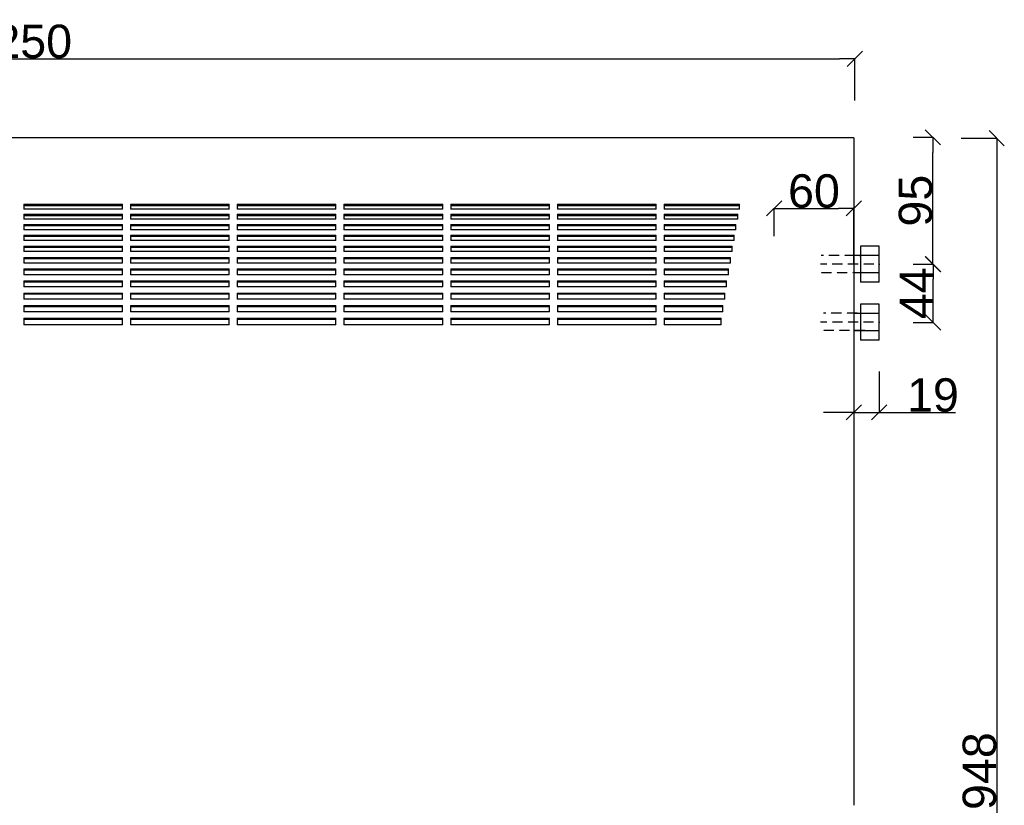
# Model space of a CAD drawing. Extents: x -170 to 4180, y -66 to 2750.
# Tile 3 of 5: x 625 to 1363, y 450 to 1039. Entities that reach past the tile are written whole.
import ezdxf

# ---------------------------------------------------------------- set-up
doc = ezdxf.new("R2010")
doc.units = 0
doc.header["$MEASUREMENT"] = 0
doc.linetypes.add('Achse', pattern=[11.5, 0, -4, 7.5, 0])
doc.layers.add('Viditelné hrany(ISO)', color=7, linetype='Continuous')
doc.layers.add('Čáry', color=7, linetype='Continuous')
doc.styles.add('GENERATED_STYLE_1', font='ARIAL.ttf')
doc.dimstyles.new('Peter', dxfattribs={"dimtxt": 25, "dimasz": 11.4, "dimexe": 0.18, "dimexo": 0, "dimgap": 0.09, "dimtad": 1, "dimdec": 0, "dimlfac": 0.9995, "dimzin": 0, "dimdsep": 46, "dimtxsty": 'GENERATED_STYLE_1', "dimblk": 'ARROWHEAD_6', "dimblk1": 'ARROWHEAD_6', "dimblk2": 'ARROWHEAD_6', "dimcen": 0.09, "dimclrd": 7, "dimclre": 7, "dimclrt": 7, "dimazin": 0, "dimtfac": 1, "dimtdec": 4, "dimtmove": 0, "dimatfit": 0, "dimfxl": 1, "dimtolj": 1, "dimtzin": 0, "dimarcsym": 0})

# ---------------------------------------------------------------- blocks, each defined once
blk = doc.blocks.new('ARROWHEAD_6')
at = {"color": 0, "linetype": 'Continuous'}
for p, q in [((0, 0), (-1, 0)), ((-0.5, -0.5), (0.5, 0.5))]:
    blk.add_line(p, q, dxfattribs=at)
blk = doc.blocks.new('*D81')
at = {"color": 7, "linetype": 'Continuous', "lineweight": -2}
for p, q in [((1330.48, 949.82), (1357.31, 949.82)), ((1357.13, 938.42), (1357.13, 12.81)), ((1330.48, 1.41), (1357.31, 1.41))]:
    blk.add_line(p, q, dxfattribs=at)
at = {"layer": 'Defpoints', "color": 0}
for p in [(1330.48, 949.82), (1330.48, 1.41), (1357.13, 1.41)]:
    blk.add_point(p, dxfattribs=at)
at = {"color": 7, "lineweight": -2, "xscale": 11.4, "yscale": 11.4, "zscale": 11.4}
for p, rotation in [((1357.13, 949.82), 90), ((1357.13, 1.41), 270)]:
    blk.add_blockref('ARROWHEAD_6', p, dxfattribs=dict(at, rotation=rotation))
at = {"color": 7, "linetype": 'Continuous', "lineweight": 0, "insert": (1344.28, 475.61), "char_height": 25, "attachment_point": 5, "rotation": 90, "style": 'GENERATED_STYLE_1'}
blk.add_mtext('\\A1;948', dxfattribs=at)
blk = doc.blocks.new('*D82')
at = {"color": 7, "linetype": 'Continuous', "lineweight": -2}
for p, q in [((0, 979.69), (0, 1009.57)), ((11.4, 1009.39), (1239.42, 1009.39)), ((1250.82, 978.09), (1250.82, 1009.57))]:
    blk.add_line(p, q, dxfattribs=at)
at = {"layer": 'Defpoints', "color": 0}
for p in [(1250.82, 1009.39), (0, 979.69), (1250.82, 978.09)]:
    blk.add_point(p, dxfattribs=at)
at = {"color": 7, "lineweight": -2, "xscale": 11.4, "yscale": 11.4, "zscale": 11.4, "rotation": 180}
blk.add_blockref('ARROWHEAD_6', (0, 1009.39), dxfattribs=at)
at = {"color": 7, "lineweight": -2, "xscale": 11.4, "yscale": 11.4, "zscale": 11.4}
blk.add_blockref('ARROWHEAD_6', (1250.82, 1009.39), dxfattribs=at)
at = {"color": 7, "linetype": 'Continuous', "lineweight": 0, "insert": (625.41, 1022.24), "char_height": 25, "attachment_point": 5, "style": 'GENERATED_STYLE_1'}
blk.add_mtext('\\A1;1250', dxfattribs=at)
blk = doc.blocks.new('*D94')
at = {"color": 7, "linetype": 'Continuous', "lineweight": -2}
for p, q in [((1294.57, 855.54), (1309.73, 855.54)), ((1309.55, 823.18), (1309.55, 844.14)), ((1294.64, 811.78), (1309.73, 811.78))]:
    blk.add_line(p, q, dxfattribs=at)
at = {"layer": 'Defpoints', "color": 0}
for p in [(1294.57, 855.54), (1309.55, 855.54), (1294.64, 811.78)]:
    blk.add_point(p, dxfattribs=at)
at = {"color": 7, "lineweight": -2, "xscale": 11.4, "yscale": 11.4, "zscale": 11.4}
for p, rotation in [((1309.55, 855.54), 90), ((1309.55, 811.78), 270)]:
    blk.add_blockref('ARROWHEAD_6', p, dxfattribs=dict(at, rotation=rotation))
at = {"color": 7, "linetype": 'Continuous', "lineweight": 0, "insert": (1296.96, 833.66), "char_height": 25, "attachment_point": 5, "rotation": 90, "style": 'GENERATED_STYLE_1'}
blk.add_mtext('\\A1;44', dxfattribs=at)
blk = doc.blocks.new('*D95')
at = {"color": 7, "linetype": 'Continuous', "lineweight": -2}
for p, q in [((1294.49, 950.54), (1309.42, 950.54)), ((1309.24, 866.94), (1309.24, 939.14)), ((1294.57, 855.54), (1309.42, 855.54))]:
    blk.add_line(p, q, dxfattribs=at)
at = {"layer": 'Defpoints', "color": 0}
for p in [(1294.49, 950.54), (1309.24, 950.54), (1294.57, 855.54)]:
    blk.add_point(p, dxfattribs=at)
at = {"color": 7, "lineweight": -2, "xscale": 11.4, "yscale": 11.4, "zscale": 11.4}
for p, rotation in [((1309.24, 950.54), 90), ((1309.24, 855.54), 270)]:
    blk.add_blockref('ARROWHEAD_6', p, dxfattribs=dict(at, rotation=rotation))
at = {"color": 7, "linetype": 'Continuous', "lineweight": 0, "insert": (1296.38, 903.04), "char_height": 25, "attachment_point": 5, "rotation": 90, "style": 'GENERATED_STYLE_1'}
blk.add_mtext('\\A1;95', dxfattribs=at)
blk = doc.blocks.new('*D96')
at = {"color": 7, "linetype": 'Continuous', "lineweight": -2}
for p, q in [((1190.36, 876.5), (1190.36, 897.46)), ((1201.76, 897.28), (1238.63, 897.28)), ((1250.03, 855.54), (1250.03, 897.46))]:
    blk.add_line(p, q, dxfattribs=at)
at = {"layer": 'Defpoints', "color": 0}
for p in [(1250.03, 897.28), (1190.36, 876.5), (1250.03, 855.54)]:
    blk.add_point(p, dxfattribs=at)
at = {"color": 7, "lineweight": -2, "xscale": 11.4, "yscale": 11.4, "zscale": 11.4, "rotation": 180}
blk.add_blockref('ARROWHEAD_6', (1190.36, 897.28), dxfattribs=at)
at = {"color": 7, "lineweight": -2, "xscale": 11.4, "yscale": 11.4, "zscale": 11.4}
blk.add_blockref('ARROWHEAD_6', (1250.03, 897.28), dxfattribs=at)
at = {"color": 7, "linetype": 'Continuous', "lineweight": 0, "insert": (1220.2, 910.13), "char_height": 25, "attachment_point": 5, "style": 'GENERATED_STYLE_1'}
blk.add_mtext('\\A1;60', dxfattribs=at)
blk = doc.blocks.new('*D102')
at = {"color": 7, "linetype": 'Continuous', "lineweight": -2}
for p, q in [((1250.07, 775.46), (1250.07, 744.25)), ((1269.07, 774.96), (1269.07, 744.25)), ((1250.07, 744.43), (1227.27, 744.43)), ((1250.07, 744.43), (1269.07, 744.43)), ((1269.07, 744.43), (1326.19, 744.43)), ((1269.07, 744.43), (1291.87, 744.43))]:
    blk.add_line(p, q, dxfattribs=at)
at = {"layer": 'Defpoints', "color": 0}
for p in [(1250.07, 775.46), (1269.07, 774.96), (1269.07, 744.43)]:
    blk.add_point(p, dxfattribs=at)
at = {"color": 7, "lineweight": -2, "xscale": 11.4, "yscale": 11.4, "zscale": 11.4}
blk.add_blockref('ARROWHEAD_6', (1250.07, 744.43), dxfattribs=at)
at = {"color": 7, "lineweight": -2, "xscale": 11.4, "yscale": 11.4, "zscale": 11.4, "rotation": 180}
blk.add_blockref('ARROWHEAD_6', (1269.07, 744.43), dxfattribs=at)
at = {"color": 7, "linetype": 'Continuous', "lineweight": 0, "insert": (1309.36, 757.28), "char_height": 25, "attachment_point": 5, "style": 'GENERATED_STYLE_1'}
blk.add_mtext('\\A1;19', dxfattribs=at)

msp = doc.modelspace()

# ---------------------------------------------------------------- linework, layer by layer
at = {"layer": 'Viditelné hrany(ISO)', "color": 7, "linetype": 'Continuous'}
for p, q in [((1250, 950), (0, 950)), ((1250, 950), (1250, 949.82)), ((1250, 949.82), (1250, 716)), ((628, 900.39), (702, 900.39)), ((628, 900.39), (628, 896.7)), ((702, 896.7), (702, 900.39)), ((708, 900.39), (782, 900.39)), ((708, 900.39), (708, 896.7)), ((782, 896.7), (782, 900.39)), ((788, 900.39), (862, 900.39)), ((788, 900.39), (788, 896.7)), ((862, 896.7), (862, 900.39)), ((868, 900.39), (942, 900.39)), ((868, 900.39), (868, 896.7)), ((942, 896.7), (942, 900.39)), ((948, 900.39), (1022, 900.39)), ((948, 900.39), (948, 896.7)), ((1022, 896.7), (1022, 900.39)), ((1028, 900.39), (1102, 900.39)), ((1028, 900.39), (1028, 896.7)), ((1102, 896.7), (1102, 900.39)), ((1108, 900.39), (1164.51, 900.39)), ((1108, 900.39), (1108, 896.7)), ((1164.51, 896.7), (1164.51, 900.39)), ((702, 899.2), (628, 899.2)), ((702, 896.7), (628, 896.7)), ((628, 892.94), (702, 892.94)), ((628, 892.94), (628, 889.12)), ((702, 889.12), (702, 892.94)), ((782, 899.2), (708, 899.2)), ((782, 896.7), (708, 896.7)), ((708, 892.94), (782, 892.94)), ((708, 892.94), (708, 889.12)), ((782, 889.12), (782, 892.94)), ((862, 899.2), (788, 899.2)), ((862, 896.7), (788, 896.7)), ((788, 892.94), (862, 892.94)), ((788, 892.94), (788, 889.12)), ((862, 889.12), (862, 892.94)), ((942, 899.2), (868, 899.2)), ((942, 896.7), (868, 896.7)), ((868, 892.94), (942, 892.94)), ((868, 892.94), (868, 889.12)), ((942, 889.12), (942, 892.94)), ((1022, 899.2), (948, 899.2)), ((1022, 896.7), (948, 896.7)), ((948, 892.94), (1022, 892.94)), ((948, 892.94), (948, 889.12)), ((1022, 889.12), (1022, 892.94)), ((1102, 899.2), (1028, 899.2)), ((1102, 896.7), (1028, 896.7)), ((1028, 892.94), (1102, 892.94)), ((1028, 892.94), (1028, 889.12)), ((1102, 889.12), (1102, 892.94)), ((1164.51, 899.2), (1108, 899.2)), ((1164.51, 896.7), (1108, 896.7)), ((1108, 892.94), (1163.12, 892.94)), ((1108, 892.94), (1108, 889.12)), ((1163.12, 889.12), (1163.12, 892.94)), ((702, 891.78), (628, 891.78)), ((702, 889.12), (628, 889.12)), ((782, 891.78), (708, 891.78)), ((782, 889.12), (708, 889.12)), ((862, 891.78), (788, 891.78)), ((862, 889.12), (788, 889.12)), ((942, 891.78), (868, 891.78)), ((942, 889.12), (868, 889.12)), ((1022, 891.78), (948, 891.78)), ((1022, 889.12), (948, 889.12)), ((1102, 891.78), (1028, 891.78)), ((1102, 889.12), (1028, 889.12)), ((1163.12, 891.78), (1108, 891.78)), ((1163.12, 889.12), (1108, 889.12)), ((628, 885.23), (702, 885.23)), ((628, 885.23), (628, 881.28)), ((702, 884.09), (628, 884.09)), ((702, 881.28), (628, 881.28)), ((702, 881.28), (702, 885.23)), ((708, 885.23), (782, 885.23)), ((708, 885.23), (708, 881.28)), ((782, 884.09), (708, 884.09)), ((782, 881.28), (708, 881.28)), ((782, 881.28), (782, 885.23)), ((788, 885.23), (862, 885.23)), ((788, 885.23), (788, 881.28)), ((862, 884.09), (788, 884.09)), ((862, 881.28), (788, 881.28)), ((862, 881.28), (862, 885.23)), ((868, 885.23), (942, 885.23)), ((868, 885.23), (868, 881.28)), ((942, 884.09), (868, 884.09)), ((942, 881.28), (868, 881.28)), ((942, 881.28), (942, 885.23)), ((948, 885.23), (1022, 885.23)), ((948, 885.23), (948, 881.28)), ((1022, 884.09), (948, 884.09)), ((1022, 881.28), (948, 881.28)), ((1022, 881.28), (1022, 885.23)), ((1028, 885.23), (1102, 885.23)), ((1028, 885.23), (1028, 881.28)), ((1102, 884.09), (1028, 884.09)), ((1102, 881.28), (1028, 881.28)), ((1102, 881.28), (1102, 885.23)), ((1108, 885.23), (1161.73, 885.23)), ((1108, 885.23), (1108, 881.28)), ((1161.73, 884.09), (1108, 884.09)), ((1161.73, 881.28), (1108, 881.28)), ((1161.73, 881.28), (1161.73, 885.23)), ((628, 877.26), (702, 877.26)), ((628, 877.26), (628, 873.18)), ((702, 876.15), (628, 876.15)), ((702, 873.18), (628, 873.18)), ((702, 873.18), (702, 877.26)), ((708, 877.26), (782, 877.26)), ((708, 877.26), (708, 873.18)), ((782, 876.15), (708, 876.15)), ((782, 873.18), (708, 873.18)), ((782, 873.18), (782, 877.26)), ((788, 877.26), (862, 877.26)), ((788, 877.26), (788, 873.18)), ((862, 876.15), (788, 876.15)), ((862, 873.18), (788, 873.18)), ((862, 873.18), (862, 877.26)), ((868, 877.26), (942, 877.26)), ((868, 877.26), (868, 873.18)), ((942, 876.15), (868, 876.15)), ((942, 873.18), (868, 873.18)), ((942, 873.18), (942, 877.26)), ((948, 877.26), (1022, 877.26)), ((948, 877.26), (948, 873.18)), ((1022, 876.15), (948, 876.15)), ((1022, 873.18), (948, 873.18)), ((1022, 873.18), (1022, 877.26)), ((1028, 877.26), (1102, 877.26)), ((1028, 877.26), (1028, 873.18)), ((1102, 876.15), (1028, 876.15)), ((1102, 873.18), (1028, 873.18)), ((1102, 873.18), (1102, 877.26)), ((1108, 877.26), (1160.34, 877.26)), ((1108, 877.26), (1108, 873.18)), ((1160.34, 876.15), (1108, 876.15)), ((1160.34, 873.18), (1108, 873.18)), ((1160.34, 873.18), (1160.34, 877.26)), ((628, 869.04), (702, 869.04)), ((628, 869.04), (628, 864.84)), ((702, 867.96), (628, 867.96)), ((702, 864.84), (628, 864.84)), ((702, 864.84), (702, 869.04)), ((708, 869.04), (782, 869.04)), ((708, 869.04), (708, 864.84)), ((782, 867.96), (708, 867.96)), ((782, 864.84), (708, 864.84)), ((782, 864.84), (782, 869.04)), ((788, 869.04), (862, 869.04)), ((788, 869.04), (788, 864.84)), ((862, 867.96), (788, 867.96)), ((862, 864.84), (788, 864.84)), ((862, 864.84), (862, 869.04)), ((868, 869.04), (942, 869.04)), ((868, 869.04), (868, 864.84)), ((942, 867.96), (868, 867.96)), ((942, 864.84), (868, 864.84)), ((942, 864.84), (942, 869.04)), ((948, 869.04), (1022, 869.04)), ((948, 869.04), (948, 864.84)), ((1022, 867.96), (948, 867.96)), ((1022, 864.84), (948, 864.84)), ((1022, 864.84), (1022, 869.04)), ((1028, 869.04), (1102, 869.04)), ((1028, 869.04), (1028, 864.84)), ((1102, 867.96), (1028, 867.96)), ((1102, 864.84), (1028, 864.84)), ((1102, 864.84), (1102, 869.04)), ((1108, 869.04), (1158.94, 869.04)), ((1108, 869.04), (1108, 864.84)), ((1158.94, 867.96), (1108, 867.96)), ((1158.94, 864.84), (1108, 864.84)), ((1158.94, 864.84), (1158.94, 869.04)), ((628, 860.58), (702, 860.58)), ((628, 860.58), (628, 856.27)), ((702, 859.54), (628, 859.54)), ((702, 856.27), (628, 856.27)), ((702, 856.27), (702, 860.58)), ((708, 860.58), (782, 860.58)), ((708, 860.58), (708, 856.27)), ((782, 859.54), (708, 859.54)), ((782, 856.27), (708, 856.27)), ((782, 856.27), (782, 860.58)), ((788, 860.58), (862, 860.58)), ((788, 860.58), (788, 856.27)), ((862, 859.54), (788, 859.54)), ((862, 856.27), (788, 856.27)), ((862, 856.27), (862, 860.58)), ((868, 860.58), (942, 860.58)), ((868, 860.58), (868, 856.27)), ((942, 859.54), (868, 859.54)), ((942, 856.27), (868, 856.27)), ((942, 856.27), (942, 860.58)), ((948, 860.58), (1022, 860.58)), ((948, 860.58), (948, 856.27)), ((1022, 859.54), (948, 859.54)), ((1022, 856.27), (948, 856.27)), ((1022, 856.27), (1022, 860.58)), ((1028, 860.58), (1102, 860.58)), ((1028, 860.58), (1028, 856.27)), ((1102, 859.54), (1028, 859.54)), ((1102, 856.27), (1028, 856.27)), ((1102, 856.27), (1102, 860.58)), ((1108, 860.58), (1157.55, 860.58)), ((1108, 860.58), (1108, 856.27)), ((1157.55, 859.54), (1108, 859.54)), ((1157.55, 856.27), (1108, 856.27)), ((1157.55, 856.27), (1157.55, 860.58)), ((628, 851.89), (702, 851.89)), ((628, 851.89), (628, 847.46)), ((702, 850.87), (628, 850.87)), ((702, 847.46), (702, 851.89)), ((708, 851.89), (782, 851.89)), ((708, 851.89), (708, 847.46)), ((782, 850.87), (708, 850.87)), ((782, 847.46), (782, 851.89)), ((788, 851.89), (862, 851.89)), ((788, 851.89), (788, 847.46)), ((862, 850.87), (788, 850.87)), ((862, 847.46), (862, 851.89)), ((868, 851.89), (942, 851.89)), ((868, 851.89), (868, 847.46)), ((942, 850.87), (868, 850.87)), ((942, 847.46), (942, 851.89)), ((948, 851.89), (1022, 851.89)), ((948, 851.89), (948, 847.46)), ((1022, 850.87), (948, 850.87)), ((1022, 847.46), (1022, 851.89)), ((1028, 851.89), (1102, 851.89)), ((1028, 851.89), (1028, 847.46)), ((1102, 850.87), (1028, 850.87)), ((1102, 847.46), (1102, 851.89)), ((1108, 851.89), (1156.16, 851.89)), ((1108, 851.89), (1108, 847.46)), ((1156.16, 850.87), (1108, 850.87)), ((1156.16, 847.46), (1156.16, 851.89)), ((702, 847.46), (628, 847.46)), ((628, 842.97), (702, 842.97)), ((628, 842.97), (628, 838.42)), ((702, 841.98), (628, 841.98)), ((702, 838.42), (702, 842.97)), ((782, 847.46), (708, 847.46)), ((708, 842.97), (782, 842.97)), ((708, 842.97), (708, 838.42)), ((782, 841.98), (708, 841.98)), ((782, 838.42), (782, 842.97)), ((862, 847.46), (788, 847.46)), ((788, 842.97), (862, 842.97)), ((788, 842.97), (788, 838.42)), ((862, 841.98), (788, 841.98)), ((862, 838.42), (862, 842.97)), ((942, 847.46), (868, 847.46)), ((868, 842.97), (942, 842.97)), ((868, 842.97), (868, 838.42)), ((942, 841.98), (868, 841.98)), ((942, 838.42), (942, 842.97)), ((1022, 847.46), (948, 847.46)), ((948, 842.97), (1022, 842.97)), ((948, 842.97), (948, 838.42)), ((1022, 841.98), (948, 841.98)), ((1022, 838.42), (1022, 842.97)), ((1102, 847.46), (1028, 847.46)), ((1028, 842.97), (1102, 842.97)), ((1028, 842.97), (1028, 838.42)), ((1102, 841.98), (1028, 841.98)), ((1102, 838.42), (1102, 842.97)), ((1156.16, 847.46), (1108, 847.46)), ((1108, 842.97), (1154.77, 842.97)), ((1108, 842.97), (1108, 838.42)), ((1154.77, 841.98), (1108, 841.98)), ((1154.77, 838.42), (1154.77, 842.97)), ((702, 838.42), (628, 838.42)), ((628, 833.82), (702, 833.82)), ((628, 833.82), (628, 829.17)), ((702, 829.17), (702, 833.82)), ((782, 838.42), (708, 838.42)), ((708, 833.82), (782, 833.82)), ((708, 833.82), (708, 829.17)), ((782, 829.17), (782, 833.82)), ((862, 838.42), (788, 838.42)), ((788, 833.82), (862, 833.82)), ((788, 833.82), (788, 829.17)), ((862, 829.17), (862, 833.82)), ((942, 838.42), (868, 838.42)), ((868, 833.82), (942, 833.82)), ((868, 833.82), (868, 829.17)), ((942, 829.17), (942, 833.82)), ((1022, 838.42), (948, 838.42)), ((948, 833.82), (1022, 833.82)), ((948, 833.82), (948, 829.17)), ((1022, 829.17), (1022, 833.82)), ((1102, 838.42), (1028, 838.42)), ((1028, 833.82), (1102, 833.82)), ((1028, 833.82), (1028, 829.17)), ((1102, 829.17), (1102, 833.82)), ((1154.77, 838.42), (1108, 838.42)), ((1108, 833.82), (1153.38, 833.82)), ((1108, 833.82), (1108, 829.17)), ((1153.38, 829.17), (1153.38, 833.82)), ((702, 832.87), (628, 832.87)), ((702, 829.17), (628, 829.17)), ((782, 832.87), (708, 832.87)), ((782, 829.17), (708, 829.17)), ((862, 832.87), (788, 832.87)), ((862, 829.17), (788, 829.17)), ((942, 832.87), (868, 832.87)), ((942, 829.17), (868, 829.17)), ((1022, 832.87), (948, 832.87)), ((1022, 829.17), (948, 829.17)), ((1102, 832.87), (1028, 832.87)), ((1102, 829.17), (1028, 829.17)), ((1153.38, 832.87), (1108, 832.87)), ((1153.38, 829.17), (1108, 829.17)), ((628, 824.47), (702, 824.47)), ((628, 824.47), (628, 819.71)), ((702, 823.54), (628, 823.54)), ((702, 819.71), (628, 819.71)), ((702, 819.71), (702, 824.47)), ((708, 824.47), (782, 824.47)), ((708, 824.47), (708, 819.71)), ((782, 823.54), (708, 823.54)), ((782, 819.71), (708, 819.71)), ((782, 819.71), (782, 824.47)), ((788, 824.47), (862, 824.47)), ((788, 824.47), (788, 819.71)), ((862, 823.54), (788, 823.54)), ((862, 819.71), (788, 819.71)), ((862, 819.71), (862, 824.47)), ((868, 824.47), (942, 824.47)), ((868, 824.47), (868, 819.71)), ((942, 823.54), (868, 823.54)), ((942, 819.71), (868, 819.71)), ((942, 819.71), (942, 824.47)), ((948, 824.47), (1022, 824.47)), ((948, 824.47), (948, 819.71)), ((1022, 823.54), (948, 823.54)), ((1022, 819.71), (948, 819.71)), ((1022, 819.71), (1022, 824.47)), ((1028, 824.47), (1102, 824.47)), ((1028, 824.47), (1028, 819.71)), ((1102, 823.54), (1028, 823.54)), ((1102, 819.71), (1028, 819.71)), ((1102, 819.71), (1102, 824.47)), ((1108, 824.47), (1151.98, 824.47)), ((1108, 824.47), (1108, 819.71)), ((1151.98, 823.54), (1108, 823.54)), ((1151.98, 819.71), (1108, 819.71)), ((1151.98, 819.71), (1151.98, 824.47)), ((628, 814.9), (702, 814.9)), ((628, 814.9), (628, 810.04)), ((702, 814.01), (628, 814.01)), ((702, 810.04), (702, 814.9)), ((708, 814.9), (782, 814.9)), ((708, 814.9), (708, 810.04)), ((782, 814.01), (708, 814.01)), ((782, 810.04), (782, 814.9)), ((788, 814.9), (862, 814.9)), ((788, 814.9), (788, 810.04)), ((862, 814.01), (788, 814.01)), ((862, 810.04), (862, 814.9)), ((868, 814.9), (942, 814.9)), ((868, 814.9), (868, 810.04)), ((942, 814.01), (868, 814.01)), ((942, 810.04), (942, 814.9)), ((948, 814.9), (1022, 814.9)), ((948, 814.9), (948, 810.04)), ((1022, 814.01), (948, 814.01)), ((1022, 810.04), (1022, 814.9)), ((1028, 814.9), (1102, 814.9)), ((1028, 814.9), (1028, 810.04)), ((1102, 814.01), (1028, 814.01)), ((1102, 810.04), (1102, 814.9)), ((1108, 814.9), (1150.59, 814.9)), ((1108, 814.9), (1108, 810.04)), ((1150.59, 814.01), (1108, 814.01)), ((1150.59, 810.04), (1150.59, 814.9)), ((702, 810.04), (628, 810.04)), ((782, 810.04), (708, 810.04)), ((862, 810.04), (788, 810.04)), ((942, 810.04), (868, 810.04)), ((1022, 810.04), (948, 810.04)), ((1102, 810.04), (1028, 810.04)), ((1150.59, 810.04), (1108, 810.04)), ((1250, 716), (1250, 450))]:
    msp.add_line(p, q, dxfattribs=at)
at = {"layer": 'Čáry', "color": 1, "linetype": 'Continuous'}
for p, q in [((1269.12, 869.04), (1255.12, 869.04)), ((1255.12, 869.04), (1255.12, 842.04)), ((1269.12, 842.04), (1269.12, 869.04)), ((1269.12, 862.04), (1250, 862.04)), ((1269.12, 849.04), (1250, 849.04)), ((1269.12, 842.04), (1255.12, 842.04)), ((1269.03, 825.54), (1255.03, 825.54)), ((1255.03, 825.54), (1255.03, 798.54)), ((1269.03, 798.54), (1269.03, 825.54)), ((1269.03, 818.54), (1250, 818.54)), ((1269.03, 805.54), (1250, 805.54)), ((1269.03, 798.54), (1255.03, 798.54))]:
    msp.add_line(p, q, dxfattribs=at)
at = {"layer": 'Čáry', "color": 1, "linetype": 'Achse'}
for p, q in [((1254.9, 862.05), (1225.54, 861.99)), ((1260.8, 849.1), (1224.94, 849.07)), ((1269.12, 855.54), (1225.12, 855.54)), ((1269.03, 812.04), (1225.03, 812.04)), ((1256.63, 818.82), (1227.28, 818.76)), ((1262.53, 805.87), (1226.68, 805.84))]:
    msp.add_line(p, q, dxfattribs=at)

# ---------------------------------------------------------------- dimensions: what is measured, and where the dimension line sits
at = {"linetype": 'Continuous', "lineweight": 0}
dim = msp.add_linear_dim(base=(1250.82, 1009.39), p1=(0, 979.69), p2=(1250.82, 978.09), dimstyle='Peter', dxfattribs=at)
dim.commit()
dim.dimension.update_dxf_attribs({"geometry": '*D82', "text_midpoint": (625.41, 1022.24)})
for base, p1, p2, angle, picture, middle in [((1309.24, 950.54), (1294.57, 855.54), (1294.49, 950.54), 90, '*D95', (1296.38, 903.04)), ((1357.13, 1.41), (1330.48, 949.82), (1330.48, 1.41), 90, '*D81', (1344.28, 475.61)), ((1250.03, 897.28), (1190.36, 876.5), (1250.03, 855.54), 180, '*D96', (1220.2, 910.13)), ((1309.55, 855.54), (1294.64, 811.78), (1294.57, 855.54), 90, '*D94', (1296.96, 833.66))]:
    dim = msp.add_linear_dim(base=base, p1=p1, p2=p2, angle=angle, dimstyle='Peter', dxfattribs=at)
    dim.commit()
    dim.dimension.update_dxf_attribs({"geometry": picture, "text_midpoint": middle})
dim = msp.add_linear_dim(base=(1269.07, 744.43), p1=(1250.07, 775.46), p2=(1269.07, 774.96), dimstyle='Peter', dxfattribs=at)
dim.commit()
dim.dimension.update_dxf_attribs({"geometry": '*D102', "text_midpoint": (1309.36, 744.43), "dimtype": 160})

doc.saveas('drawing.dxf')
